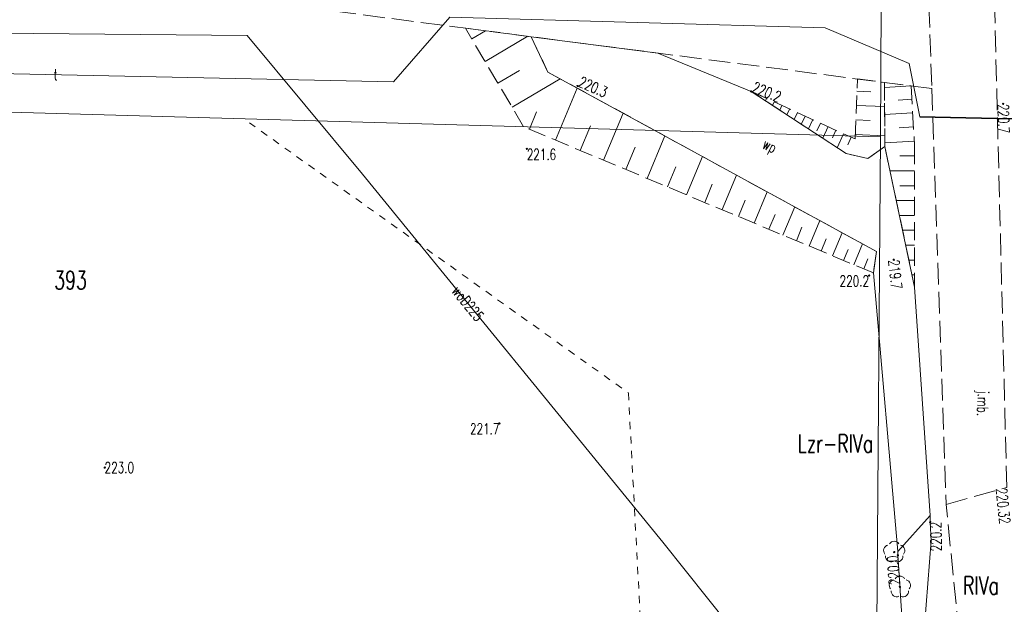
# Model space of a CAD drawing. Header units: metres. Extents: x 7496982 to 7497528, y 5603168 to 5605598.
# Tile 67 of 74: x 7497136 to 7497204, y 5605054 to 5605094. Entities that reach past the tile are written whole.
import ezdxf
from ezdxf.enums import TextEntityAlignment as Align

# ---------------------------------------------------------------- set-up
doc = ezdxf.new("R2010")
doc.units = ezdxf.units.M
doc.header["$MEASUREMENT"] = 0
for name, pattern in [('1', [0]), ('1_SULO', [0]), ('1_SUTP_A', [0]), ('1_SUWP', [0]), ('2_1', [0]), ('2_OTKJ', [2, 1.5, -0.5]), ('2_OTKR', [0]), ('2_OTKR_A', [2, 1, -1]), ('2_OTRK', [1.75, 1.25, -0.5]), ('2_OTRKG', [1.75, 1.25, -0.5]), ('2_OTWP', [0]), ('4', [2.5, 1.5, -1]), ('GDE', [0]), ('GUZ', [1, 0.5, -0.5])]:
    doc.linetypes.add(name, pattern=pattern)
doc.layers.get('0').update_dxf_attribs({"color": 250, "linetype": 'CONTINUOUS', "lineweight": 100})
for name, color, linetype, lineweight in [('EDZPD_L_0', 3, 'GDE', 18), ('EDZTD_T_0', 3, 'CONTINUOUS', 18), ('EKLTK_T_0', 90, 'CONTINUOUS', 25), ('EUZPU_L_0', 90, '4', 18), ('EUZPU_L_3_L_0', 7, '1', 0), ('OTK_E_T_0', 7, 'CONTINUOUS', 0), ('OTK_L_0', 7, '2_OTKJ', 18), ('OTK_L_5', 7, '2_OTKR_A', 18), ('OTR_L_1', 7, '2_OTRK', 18), ('OTR_T_0', 7, 'CONTINUOUS', 18), ('OTR_T_1', 7, 'CONTINUOUS', 18), ('OTW_E_T_0', 141, 'CONTINUOUS', 0), ('OTW_L_0', 141, '2_OTWP', 18), ('OTZ_T_0', 3, 'CONTINUOUS', 18), ('SUL_L_1', 7, '1_SULO', 35), ('SUTP_E_T_0', 30, 'CONTINUOUS', 0), ('SUTP_L_0', 30, '1_SUTP_A', 18), ('SUWP_E_T_0', 5, 'CONTINUOUS', 0), ('SUWP_L_0', 5, '1_SUWP', 18), ('SZZPZ_T_0_T_0', 7, 'CONTINUOUS', 0)]:
    doc.layers.add(name, color=color, linetype=linetype, lineweight=lineweight)
doc.styles.get("Standard").update_dxf_attribs({"font": 'Simplex.SHX', "width": 0.75})

# ---------------------------------------------------------------- blocks, each defined once
blk = doc.blocks.new('2_OTZL')
at = {"linetype": 'Continuous'}
blk.add_circle((0, 0), 0.045, dxfattribs=at)
for centre, start, end in [((0, 0.375), 30.14012, 149.85988), ((-0.357, 0.116), 102.14447, 221.86002), ((0.357, 0.116), 318.13998, 77.85553), ((-0.22, -0.303), 174.14818, 293.85423), ((0.22, -0.303), 246.14577, 5.85182)]:
    blk.add_arc(centre, 0.375, start, end, dxfattribs=at)
blk = doc.blocks.new('2_OTRN')
at = {"linetype": 'Continuous'}
blk.add_circle((0, 0), 0.045, dxfattribs=at)
blk = doc.blocks.new('DLI')
at = {"linetype": 'Continuous'}
blk.add_circle((0, 0), 0.045, dxfattribs=at)
for centre, start, end in [((0, 0.375), 30.14012, 149.85988), ((-0.357, 0.116), 102.14447, 221.86002), ((0.357, 0.116), 318.13998, 77.85553), ((-0.22, -0.303), 174.14818, 293.85423), ((0.22, -0.303), 246.14577, 5.85182)]:
    blk.add_arc(centre, 0.375, start, end, dxfattribs=at)

msp = doc.modelspace()

# ---------------------------------------------------------------- linework, layer by layer
at = {"layer": 'EDZPD_L_0', "linetype": 'GDE'}
for p in [(7497195.35, 5605095.17), (7497195.0358, 5605050.4839)]:
    msp.add_line(p, (7497195.31, 5605086.07), dxfattribs=at)
at = {"layer": 'EDZPD_L_0', "linetype": '1'}
msp.add_line((7497195.31, 5605086.07), (7496995.43, 5605091.68), dxfattribs=at)
at = {"layer": 'EUZPU_L_0', "linetype": 'GUZ'}
for p, q in [((7497151.83833, 5605087.03214), (7497177.94895, 5605068.42511)), ((7497177.94895, 5605068.42511), (7497179.16722, 5605045.28932))]:
    msp.add_line(p, q, dxfattribs=at)
at = {"layer": 'EUZPU_L_3_L_0', "linetype": '1'}
msp.add_line((7497198.23, 5605050.81), (7497198.8, 5605058.23), dxfattribs=at)
at = {"layer": 'OTK_L_0', "linetype": '2_OTKJ'}
for p, q in [((7497204.0137, 5605061.9041), (7497199.96, 5605222.39)), ((7497198.849, 5605089.382), (7497155.241, 5605095.034)), ((7497198.654, 5605095.099), (7497198.849, 5605089.382)), ((7497198.849, 5605089.382), (7497199.8278, 5605060.7476)), ((7497199.8278, 5605060.7476), (7497204.0137, 5605061.9041)), ((7497201.13179, 5605047.91978), (7497199.8278, 5605060.7476))]:
    msp.add_line(p, q, dxfattribs=at)
at = {"layer": 'OTK_L_5', "linetype": '2_OTKR'}
for p, q in [((7497198.7387, 5605059.9813), (7497196.5015, 5605057.5001)), ((7497198.7432, 5605059.5317), (7497198.7387, 5605059.9813)), ((7497198.8, 5605058.23), (7497198.7432, 5605059.5317)), ((7497198.23, 5605050.81), (7497198.8, 5605058.23)), ((7497196.5133, 5605057.2428), (7497196.5015, 5605057.5001)), ((7497196.966, 5605050.36), (7497196.5133, 5605057.2428))]:
    msp.add_line(p, q, dxfattribs=at)
at = {"layer": 'OTR_L_1', "linetype": '2_OTRKG'}
for p, q in [((7497170.7274, 5605086.75165), (7497166.7181, 5605093.54646)), ((7497193.56088, 5605085.91571), (7497193.72032, 5605090.04672)), ((7497186.40161, 5605089.18976), (7497193.56088, 5605085.91571)), ((7497197.41631, 5605089.56769), (7497197.66437, 5605085.43551)), ((7497194.82447, 5605076.69374), (7497170.7274, 5605086.75165)), ((7497197.66437, 5605085.43551), (7497197.66437, 5605075.70065))]:
    msp.add_line(p, q, dxfattribs=at)
at = {"layer": 'OTR_L_1', "linetype": '2_OTRK'}
for p, q in [((7497166.7181, 5605093.54646), (7497171.24904, 5605092.95921)), ((7497171.24904, 5605092.95921), (7497172.40372, 5605090.52336)), ((7497172.40372, 5605090.52336), (7497195.03401, 5605078.16052)), ((7497193.72032, 5605090.04672), (7497195.58606, 5605089.80491)), ((7497195.58606, 5605089.80491), (7497195.61262, 5605085.39186)), ((7497195.61262, 5605085.39186), (7497195.58606, 5605089.80491)), ((7497195.58606, 5605089.80491), (7497197.41631, 5605089.56769)), ((7497192.94972, 5605084.91166), (7497186.40161, 5605089.18976)), ((7497194.43396, 5605084.56243), (7497192.94972, 5605084.91166)), ((7497195.61262, 5605085.39186), (7497194.43396, 5605084.56243)), ((7497197.66437, 5605075.70065), (7497195.61262, 5605085.39186)), ((7497195.03401, 5605078.16052), (7497194.82447, 5605076.69374))]:
    msp.add_line(p, q, dxfattribs=at)
at = {"layer": 'OTR_L_1', "linetype": '2_1'}
for p, q in [((7497167.15735, 5605092.80203), (7497168.11265, 5605093.36571)), ((7497168.07305, 5605091.25014), (7497171.01987, 5605092.98891)), ((7497168.95218, 5605089.76023), (7497170.44209, 5605090.63935)), ((7497169.93201, 5605088.09965), (7497173.25317, 5605090.05931)), ((7497172.9206, 5605085.83623), (7497174.41774, 5605089.42311)), ((7497186.93237, 5605088.94704), (7497186.89574, 5605088.86693)), ((7497193.68764, 5605089.19996), (7497194.63889, 5605089.16325)), ((7497197.41631, 5605089.56769), (7497195.58815, 5605089.45794)), ((7497187.46314, 5605088.70431), (7497187.38987, 5605088.5441)), ((7497187.9939, 5605088.46158), (7497187.884, 5605088.22127)), ((7497188.52467, 5605088.21885), (7497188.37814, 5605087.89843)), ((7497193.65009, 5605088.227), (7497195.59601, 5605088.1519)), ((7497197.47118, 5605088.65361), (7497196.53242, 5605088.59725)), ((7497171.12716, 5605086.58479), (7497171.62872, 5605087.78644)), ((7497176.24364, 5605084.44922), (7497177.59519, 5605087.68728)), ((7497189.05543, 5605087.97612), (7497188.87227, 5605087.5756)), ((7497189.5862, 5605087.7334), (7497189.3664, 5605087.25277)), ((7497197.52754, 5605087.71485), (7497195.59934, 5605087.5991)), ((7497190.11696, 5605087.49067), (7497189.87424, 5605086.9599)), ((7497190.64773, 5605087.24794), (7497190.35466, 5605086.6071)), ((7497191.17849, 5605087.00521), (7497190.93577, 5605086.47445)), ((7497193.61168, 5605087.23184), (7497194.60684, 5605087.19343)), ((7497174.62461, 5605085.12499), (7497175.33585, 5605086.829)), ((7497191.70926, 5605086.76249), (7497191.34293, 5605085.96144)), ((7497192.24002, 5605086.51976), (7497191.9973, 5605085.98899)), ((7497192.77079, 5605086.27703), (7497192.33119, 5605085.31577)), ((7497193.57239, 5605086.21396), (7497195.60815, 5605086.13539)), ((7497197.58541, 5605086.75075), (7497196.59529, 5605086.69131)), ((7497179.24353, 5605083.19709), (7497180.46363, 5605086.12026)), ((7497193.30155, 5605086.0343), (7497193.05883, 5605085.50354)), ((7497197.64485, 5605085.76063), (7497195.61114, 5605085.63854)), ((7497177.78194, 5605083.80714), (7497178.42401, 5605085.34544)), ((7497181.95167, 5605082.06673), (7497183.05313, 5605084.70563)), ((7497197.66437, 5605084.74253), (7497196.64038, 5605084.74253)), ((7497180.63223, 5605082.61746), (7497181.21186, 5605084.00616)), ((7497197.66437, 5605083.71853), (7497195.96689, 5605083.71853)), ((7497183.20532, 5605081.54347), (7497183.72859, 5605082.79712)), ((7497184.39646, 5605081.0463), (7497185.3908, 5605083.42857)), ((7497186.60349, 5605080.12511), (7497187.50113, 5605082.2757)), ((7497197.66437, 5605082.69454), (7497196.64038, 5605082.69454)), ((7497185.52819, 5605080.57393), (7497186.00057, 5605081.70566)), ((7497197.66437, 5605081.67055), (7497196.40047, 5605081.67055)), ((7497188.59589, 5605079.29349), (7497189.40624, 5605081.23495)), ((7497187.62517, 5605079.69867), (7497188.05161, 5605080.72034)), ((7497190.39454, 5605078.54276), (7497191.12608, 5605080.29541)), ((7497197.66437, 5605080.64656), (7497196.64038, 5605080.64656)), ((7497189.51821, 5605078.90853), (7497189.90318, 5605079.83085)), ((7497192.01827, 5605077.86503), (7497192.67867, 5605079.44723)), ((7497197.66437, 5605079.62257), (7497196.83405, 5605079.62257)), ((7497191.22716, 5605078.19523), (7497191.57469, 5605079.02785)), ((7497192.76992, 5605077.55129), (7497193.08365, 5605078.30295)), ((7497193.48409, 5605077.2532), (7497194.08027, 5605078.68154)), ((7497197.66437, 5605078.59858), (7497197.05084, 5605078.59858)), ((7497194.16265, 5605076.96998), (7497194.44587, 5605077.64854)), ((7497197.66437, 5605077.57459), (7497197.26763, 5605077.57459)), ((7497197.66437, 5605076.5506), (7497197.48442, 5605076.5506))]:
    msp.add_line(p, q, dxfattribs=at)
for p in [(7497186.40161, 5605089.18976), (7497194.82447, 5605076.69374)]:
    msp.add_point(p, dxfattribs=at)
at = {"layer": 'OTW_L_0', "linetype": '2_OTWP'}
for p, q in [((7497172.40372, 5605090.52336), (7497171.24904, 5605092.95921)), ((7497171.24904, 5605092.95921), (7497179.97417, 5605091.82835)), ((7497179.97417, 5605091.82835), (7497186.40161, 5605089.18976)), ((7497195.03401, 5605078.16052), (7497172.40372, 5605090.52336)), ((7497186.40161, 5605089.18976), (7497192.94972, 5605084.91166)), ((7497192.94972, 5605084.91166), (7497194.43396, 5605084.56243)), ((7497194.43396, 5605084.56243), (7497195.61262, 5605085.39186)), ((7497195.61262, 5605085.39186), (7497197.66437, 5605075.70065)), ((7497194.82447, 5605076.69374), (7497195.03401, 5605078.16052)), ((7497194.82447, 5605076.69374), (7497196.5015, 5605057.5001)), ((7497197.66437, 5605075.70065), (7497198.7387, 5605059.9813)), ((7497196.5015, 5605057.5001), (7497198.7387, 5605059.9813))]:
    msp.add_line(p, q, dxfattribs=at)
at = {"layer": 'SUL_L_1', "linetype": '1_SULO'}
msp.add_line((7497198.028, 5605087.44), (7497210.101, 5605087.16), dxfattribs=at)
at = {"layer": 'SUTP_L_0', "linetype": '1_SUTP_A'}
for p, q in [((7497161.762, 5605089.859), (7497165.648, 5605094.315)), ((7497165.648, 5605094.315), (7497191.499, 5605093.561)), ((7496994.884, 5605093.382), (7497161.762, 5605089.859)), ((7497191.499, 5605093.561), (7497197.297, 5605091.103)), ((7497197.297, 5605091.103), (7497198.028, 5605087.44)), ((7497198.028, 5605087.44), (7497210.101, 5605087.16))]:
    msp.add_line(p, q, dxfattribs=at)
at = {"layer": 'SUWP_L_0', "linetype": '1_SUWP'}
for p, q in [((7497116.66242, 5605093.38263), (7497151.69136, 5605093.03301)), ((7497116.66242, 5605093.38263), (7497151.69136, 5605093.03301)), ((7497151.69136, 5605093.03301), (7497159.63975, 5605083.47945)), ((7497151.69136, 5605093.03301), (7497159.63975, 5605083.47945)), ((7497159.63975, 5605083.47945), (7497180.30864, 5605058.13569)), ((7497159.63975, 5605083.47945), (7497180.30864, 5605058.13569)), ((7497180.30864, 5605058.13569), (7497187.39488, 5605049.30095)), ((7497180.30864, 5605058.13569), (7497187.39488, 5605049.30095))]:
    msp.add_line(p, q, dxfattribs=at)

# ---------------------------------------------------------------- block references
at = {"layer": 'OTR_T_1'}
for p, rotation in [((7497174.4428, 5605089.56406), 336.0690269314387), ((7497186.40161, 5605089.18976), 337.6160033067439), ((7497203.76529, 5605088.3278), 271.5801754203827), ((7497196.2262, 5605077.59759), 275.9542627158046), ((7497198.7432, 5605059.5317), 90.99901010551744), ((7497196.5133, 5605057.2428), 93.89700472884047)]:
    msp.add_blockref('2_OTRN', p, dxfattribs=dict(at, rotation=rotation))
for p in [(7497170.95029, 5605085.22663), (7497194.52369, 5605076.50624), (7497169.06487, 5605066.32698), (7497141.87142, 5605063.27909)]:
    msp.add_blockref('2_OTRN', p, dxfattribs=at)
at = {"layer": 'OTZ_T_0'}
for p in [(7497196.26, 5605057.46), (7497196.65, 5605055.06)]:
    msp.add_blockref('2_OTZL', p, dxfattribs=at)
at = {"layer": 'SZZPZ_T_0_T_0'}
for p in [(7497196.26, 5605057.46), (7497196.65, 5605055.06)]:
    msp.add_blockref('DLI', p, dxfattribs=at)

# ---------------------------------------------------------------- texts
at = {"layer": 'EDZTD_T_0', "width": 0.7}
msp.add_text('393', height=1.25001, dxfattribs=at).set_placement((7497139.5176, 5605076.19163), align=Align.MIDDLE)
at = {"layer": 'EKLTK_T_0', "width": 0.7}
for s, p in [('Lzr-RIVa', (7497189.59963, 5605065.56778)), ('RIVa', (7497201, 5605055.7875))]:
    msp.add_text(s, height=1.25001, dxfattribs=at).set_placement(p, align=Align.TOP_LEFT)
at = {"layer": 'OTK_E_T_0', "lineweight": 9, "width": 0.7}
msp.add_text('j.mb.', height=0.75, rotation=267.9545949, dxfattribs=at).set_placement((7497202.26638, 5605067.71252), align=Align.MIDDLE)
at = {"layer": 'OTR_T_0', "lineweight": 9, "width": 0.7}
msp.add_text('220.32', height=0.75, rotation=-84.1999866, dxfattribs=at).set_placement((7497204.0137, 5605061.9041), align=Align.TOP_LEFT)
at = {"layer": 'OTR_T_1', "lineweight": 9, "width": 0.7}
for s, rotation, p in [('220.3', 336.0690269, (7497174.4428, 5605089.56406)), ('220.2', 337.6160033, (7497186.40161, 5605089.18976))]:
    msp.add_text(s, height=0.75, rotation=rotation, dxfattribs=at).set_placement(p)
for s, rotation, p in [('220.7', 271.5801754, (7497203.76529, 5605088.3278)), ('219.7', 275.9542627, (7497196.2262, 5605077.59759))]:
    msp.add_text(s, height=0.75, rotation=rotation, dxfattribs=at).set_placement(p, align=Align.MIDDLE_LEFT)
msp.add_text('221.6', height=0.75, dxfattribs=at).set_placement((7497170.95029, 5605085.22663), align=Align.TOP_LEFT)
for s, p in [('220.2', (7497194.52369, 5605076.50624)), ('221.7', (7497169.06487, 5605066.32698))]:
    msp.add_text(s, height=0.75, dxfattribs=at).set_placement(p, align=Align.TOP_RIGHT)
msp.add_text('223.0', height=0.75, dxfattribs=at).set_placement((7497141.87142, 5605063.27909), align=Align.MIDDLE_LEFT)
msp.add_text('220.2', height=0.75, rotation=90.9990101, dxfattribs=at).set_placement((7497198.7432, 5605059.5317), align=Align.TOP_RIGHT)
msp.add_text('220.0', height=0.75, rotation=93.8970047, dxfattribs=at).set_placement((7497196.5133, 5605057.2428), align=Align.RIGHT)
at = {"layer": 'OTW_E_T_0', "lineweight": 9, "width": 0.7}
msp.add_text('wp', height=0.75, rotation=333.9966536, dxfattribs=at).set_placement((7497187.62883, 5605085.33758), align=Align.MIDDLE)
at = {"layer": 'SUTP_E_T_0', "lineweight": 9, "width": 0.7}
msp.add_text('t', height=0.75, rotation=358.7905952, dxfattribs=at).set_placement((7497138.48713, 5605090.35036), align=Align.MIDDLE)
at = {"layer": 'SUWP_E_T_0', "lineweight": 9, "width": 0.7}
msp.add_text('woD225', height=0.75, rotation=309.1986615, dxfattribs=at).set_placement((7497166.89415, 5605074.58426), align=Align.MIDDLE)

doc.saveas('drawing.dxf')
